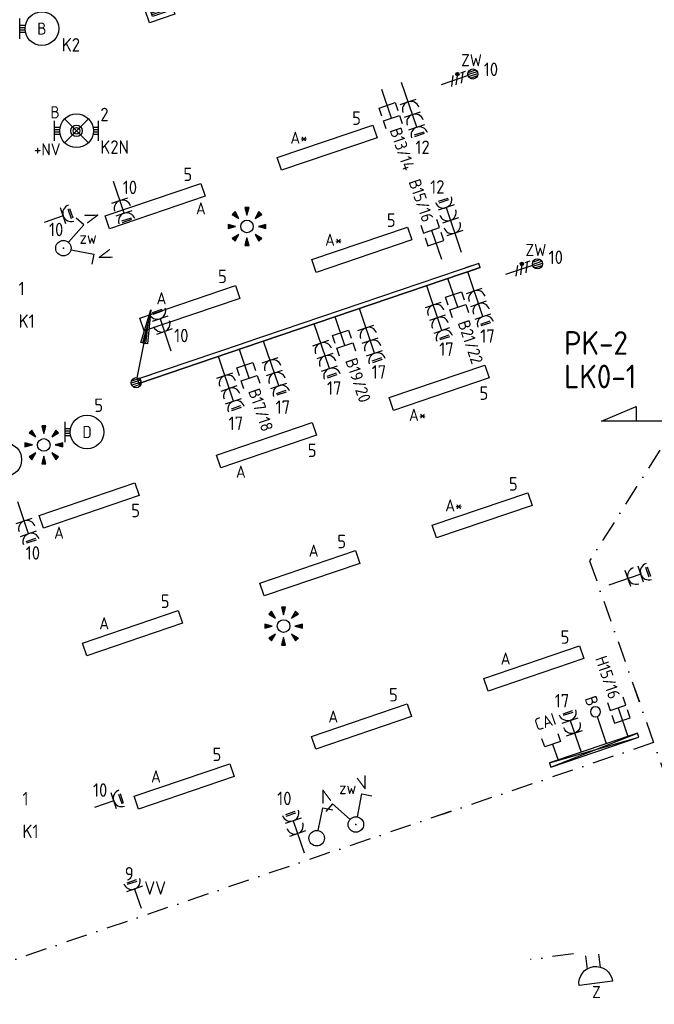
# Model space of a CAD drawing. Header units: millimetres. Extents: x 28812 to 120869, y 26747 to 104834.
# Tile 12 of 36: x 50148 to 59572, y 57326 to 71941. Entities that reach past the tile are written whole.
import ezdxf
from ezdxf.enums import TextEntityAlignment as Align

# ---------------------------------------------------------------- set-up
doc = ezdxf.new("R2010")
doc.units = ezdxf.units.MM
doc.header["$LTSCALE"] = 100
doc.linetypes.add('DASHDOT2', pattern=[12.7, 6.35, -3.175, 0, -3.175])
for name, color, linetype in [('EB62204-_ATTRIB', 2, 'Continuous'), ('EB63101-_ATTRIB', 2, 'Continuous'), ('EB63102-_ATTRIB', 2, 'Continuous'), ('EB6411--_ATTRIB', 2, 'Continuous'), ('EB6421--_ATTRIB', 2, 'Continuous'), ('EB6441--_ATTRIB', 2, 'Continuous'), ('EB6452--_ATTRIB', 2, 'Continuous'), ('EL6110--_CEN-NOODSTR', 3, 'Continuous'), ('EL61301-_KABELGOOT', 3, 'Continuous'), ('EL61303-_WANDGOOT', 3, 'Continuous'), ('EL62203-_KRACHT-WCD230', 3, 'Continuous'), ('EL62204-_KRACHT-ASP230', 3, 'Continuous'), ('EL63101-_LICHT-ARM', 3, 'Continuous'), ('EL63102-_LICHT-SCH', 3, 'Continuous'), ('EL63103-_LICHT-WCD230V', 3, 'Continuous'), ('EL63202-_NOODVRL-TXT', 3, 'Continuous'), ('EL63501-_NOODVRL-ARM', 3, 'Continuous'), ('EL6411--_DEURBEL', 3, 'Continuous'), ('EL6421--_TELEFOON', 3, 'Continuous'), ('EL6441--_DATACOM', 3, 'Continuous'), ('EL6452--_CAI', 3, 'Continuous')]:
    doc.layers.add(name, color=color, linetype=linetype)
doc.layers.add('GRENS', color=210, linetype='DASHDOT2', lineweight=30)
doc.styles.add('2_0', font='iso', dxfattribs={"height": 200})
doc.styles.add('ISO', font='iso.shx', dxfattribs={"height": 220})
doc.styles.add('NORATT', font='iso.shx')
doc.styles.add('NORDIM', font='isocp.shx')
doc.styles.get("Standard").update_dxf_attribs({"font": 'arial.ttf'})

# ---------------------------------------------------------------- blocks, each defined once
blk = doc.blocks.new('ES3G10')
for p, q in [((-3.25, -1.5), (-3.25, 1.5)), ((-3.25, 0.52), (-2.44, 0.52)), ((-3.25, 0.17), (-2.49, 0.17)), ((-3.25, -0.17), (-2.49, -0.17)), ((-3.25, -0.52), (-2.44, -0.52))]:
    blk.add_line(p, q)
blk.add_circle((0, 0), 2.5)
at = {"style": 'NORATT', "flags": 9}
blk.add_attdef('GELIJK', text='', height=1.8, dxfattribs=at).set_placement((3.5, 5), align=Align.MIDDLE_CENTER)
at = {"color": 6, "style": 'NORATT'}
for tag, flags, p in [('SCHAK', 8, (3.5, 2.75)), ('A_CODE', 8, (0, 0)), ('GROEP', 8, (-3.5, -2.75)), ('KAST', 9, (3.5, -2.75))]:
    blk.add_attdef(tag, text='', height=1.8, dxfattribs=dict(at, flags=flags)).set_placement(p, align=Align.MIDDLE)
blk = doc.blocks.new('ES652141')
for p, q in [((-2.79, 2.51), (-2.26, 1.98)), ((-2.65, 2.65), (-1.59, 1.59)), ((-2.51, 2.79), (-1.98, 2.26)), ((-0.2, 3.75), (-0.2, 3)), ((0, 3.75), (0, 2.25)), ((0.2, 3.75), (0.2, 3)), ((2.65, 2.65), (1.59, 1.59)), ((2.51, 2.79), (1.98, 2.26)), ((2.79, 2.51), (2.26, 1.98)), ((-3.75, 0.2), (-3, 0.2)), ((-3.75, 0), (-2.25, 0)), ((3.75, 0), (2.25, 0)), ((3.75, 0.2), (3, 0.2)), ((-3.75, -0.2), (-3, -0.2)), ((-2.65, -2.65), (-1.59, -1.59)), ((2.65, -2.65), (1.59, -1.59)), ((3.75, -0.2), (3, -0.2)), ((-2.79, -2.51), (-2.26, -1.98)), ((-2.51, -2.79), (-1.98, -2.26)), ((-0.2, -3.75), (-0.2, -3)), ((0, -3.75), (0, -2.25)), ((0.2, -3.75), (0.2, -3)), ((2.51, -2.79), (1.98, -2.26)), ((2.79, -2.51), (2.26, -1.98))]:
    blk.add_line(p, q)
for points in [[(-1.59, 1.59), (-2.37, 2.93), (-2.93, 2.37)], [(0, 2.25), (0.4, 3.75), (-0.4, 3.75)], [(1.59, 1.59), (2.93, 2.37), (2.37, 2.93)], [(-2.25, 0), (-3.75, 0.4), (-3.75, -0.4)], [(2.25, 0), (3.75, -0.4), (3.75, 0.4)], [(-1.59, -1.59), (-2.93, -2.37), (-2.37, -2.93)], [(1.59, -1.59), (2.37, -2.93), (2.93, -2.37)], [(0, -2.25), (-0.4, -3.75), (0.4, -3.75)]]:
    blk.add_lwpolyline(points, close=True)
blk.add_circle((0, 0), 1.25)
at = {"style": 'NORATT'}
blk.add_attdef('NUMMER', text='', height=1.8, dxfattribs=at).set_placement((0, 5), align=Align.MIDDLE)
for tag, flags, p in [('PANEEL', 9, (0, 3)), ('CODE', 9, (1, 3.5)), ('GRP', 8, (0, -5)), ('RUIMTE', 9, (0, -7.5))]:
    blk.add_attdef(tag, text='', height=1.8, dxfattribs=dict(at, flags=flags)).set_placement(p, align=Align.MIDDLE_LEFT)
at = {"style": 'NORATT', "flags": 8}
blk.add_attdef('M_CODE', text='', height=1.8, dxfattribs=at).set_placement((0, 0), align=Align.MIDDLE_CENTER)
blk = doc.blocks.new('EJ3P31')
at = {"color": 0}
blk.add_lwpolyline([(-7.5, -1), (-7.5, 1), (7.5, 1), (7.5, -1)], close=True, dxfattribs=at)
at = {"style": 'NORATT', "flags": 9}
blk.add_attdef('GELIJK', text='', height=1.8, dxfattribs=at).set_placement((3.5, 5), align=Align.MIDDLE_CENTER)
at = {"color": 0, "style": 'NORATT'}
for tag, flags, p in [('A_CODE', 8, (-3.5, 2.75)), ('SCHAK', 8, (3.5, 2.75)), ('GROEP', 8, (-3.5, -2.75)), ('KAST', 9, (3.5, -2.75))]:
    blk.add_attdef(tag, text='', height=1.8, dxfattribs=dict(at, flags=flags)).set_placement(p, align=Align.MIDDLE)
blk = doc.blocks.new('ES111352')
at = {"color": 0}
blk.add_line((0, 1.5), (0, -3), dxfattribs=at)
for points in [[(-1.25, 2.75), (-1.25, 1.5), (1.25, 1.5), (1.25, 2.75)], [(-1.25, 0.75), (-1.25, -0.5), (1.25, -0.5), (1.25, 0.75)]]:
    blk.add_lwpolyline(points, dxfattribs=at)
at = {"color": 0, "style": 'NORATT', "flags": 8}
blk.add_attdef('NUMMER1', text='', height=1.8, rotation=90, dxfattribs=at).set_placement((-1.5, 4.5), align=Align.MIDDLE_LEFT)
at = {"style": 'NORATT', "flags": 8}
blk.add_attdef('NUMMER', text='', height=1.8, rotation=90, dxfattribs=at).set_placement((1.5, 4.5), align=Align.MIDDLE_LEFT)
at = {"style": 'NORATT'}
for tag, flags, p in [('CODE', 9, (1, 3.5)), ('PANEEL', 9, (0, 3)), ('GRP', 8, (0, -5)), ('RUIMTE', 9, (0, -7.5))]:
    blk.add_attdef(tag, text='', height=1.8, dxfattribs=dict(at, flags=flags)).set_placement(p, align=Align.MIDDLE_LEFT)
at = {"style": 'NORATT', "flags": 8}
blk.add_attdef('M_CODE', text='', height=1.8, dxfattribs=at).set_placement((0, 0), align=Align.MIDDLE_CENTER)
blk = doc.blocks.new('EH100000')
at = {"linetype": 'ByBlock'}
for p, q in [((1, 0.5), (0, 0.5)), ((1, 0.5, 1), (0, 0.5, 1)), ((0, -0.5, 1), (1, -0.5, 1)), ((1, -0.5), (0, -0.5))]:
    blk.add_line(p, q, dxfattribs=at)
at = {"linetype": 'ByBlock', "invisible_edges": 15}
for points in [[(1, -0.5), (0, -0.5), (0, 0.5), (1, 0.5)], [(0, 0.5), (1, 0.5), (1, 0.5, 1), (0, 0.5, 1)], [(0, -0.5, 1), (1, -0.5, 1), (1, -0.5), (0, -0.5)]]:
    blk.add_3dface(points, dxfattribs=at)
at = {"linetype": 'ByBlock', "style": '2_0', "flags": 8}
blk.add_attdef('FUNCTIE', text='', height=0.5, dxfattribs=at).set_placement((0.5, 0), align=Align.MIDDLE)
at = {"linetype": 'ByBlock', "flags": 9}
blk.add_attdef('SCHOT', text='', height=0.5, dxfattribs=at).set_placement((0.5, 0), align=Align.MIDDLE)
blk = doc.blocks.new('WGE')
blk.add_lwpolyline([(-1, -0.5), (0, -0.5), (0, 0.5), (-1, 0.5)])
at = {"style": '2_0', "flags": 9}
for tag in ['HULPSTUK', 'SCHOT']:
    blk.add_attdef(tag, text='', height=0.5, dxfattribs=at).set_placement((0, 0), align=Align.MIDDLE)
blk = doc.blocks.new('ES3W2L')
for p, q in [((-0.75, 3.25), (0.75, 3.25)), ((-0.75, 3), (0.75, 3)), ((1.25, 2), (-1.25, 2)), ((0, 2), (0, -3)), ((1.25, 0), (-1.25, 0))]:
    blk.add_line(p, q)
for centre in [(0, 3.25), (0, 1.25)]:
    blk.add_arc(centre, 1.25, 180, 0)
at = {"style": 'NORATT'}
for tag, height, flags, p in [('GROEPI', 1.8, 9, (0, 9.5)), ('CODE', 3.5, 8, (0, 4.5)), ('M_CODE', 1.8, 9, (0, 0)), ('VERMOGENI', 1.8, 9, (0, -9.5)), ('DOELI', 1.8, 9, (0, -11.5))]:
    blk.add_attdef(tag, text='', height=height, dxfattribs=dict(at, flags=flags)).set_placement(p, align=Align.MIDDLE_CENTER)
for tag, flags, p in [('VERMOGEN', 9, (-2.5, 5)), ('GROEP', 8, (0, 5)), ('SCHAK', 8, (2.5, 5)), ('GELIJKI', 9, (5, 5)), ('GELIJK', 9, (5, 5)), ('KAST', 9, (7, 5)), ('TAL', 8, (2.5, 5))]:
    blk.add_attdef(tag, text='', height=1.8, rotation=90, dxfattribs=dict(at, flags=flags)).set_placement(p, align=Align.MIDDLE_CENTER)
at = {"style": 'NORATT', "flags": 8}
blk.add_attdef('DOEL', text='', height=1.8, rotation=90, dxfattribs=at).set_placement((-2.5, 5), align=Align.MIDDLE_LEFT)
blk = doc.blocks.new('ES3S1')
blk.add_lwpolyline([(0.58, 1), (2.31, 4), (3.61, 3.25)])
blk.add_circle((0, 0), 1.15)
at = {"style": 'NORATT'}
for tag, flags, p in [('SCHAK', 8, (3, 5.5)), ('KAST', 9, (-3, 0.5)), ('M_CODE', 9, (0, 0)), ('DOEL', 9, (-3, -2)), ('GROEP', 9, (-3, -4.5))]:
    blk.add_attdef(tag, text='', height=1.8, dxfattribs=dict(at, flags=flags)).set_placement(p, align=Align.MIDDLE_CENTER)
blk = doc.blocks.new('ES3W1L')
for p, q in [((1.25, 0), (-1.25, 0)), ((-0.75, 1.25), (0.75, 1.25)), ((-0.75, 1), (0.75, 1)), ((0, 0), (0, -3))]:
    blk.add_line(p, q)
blk.add_arc((0, 1.25), 1.25, 180, 0)
at = {"style": 'NORATT'}
for tag, flags, p in [('VERMOGEN', 9, (-2.5, 3)), ('GROEP', 8, (0, 3)), ('SCHAK', 8, (2.5, 3)), ('GELIJK', 9, (5, 3)), ('KAST', 9, (7, 3)), ('TAL', 8, (2.5, 3))]:
    blk.add_attdef(tag, text='', height=1.8, rotation=90, dxfattribs=dict(at, flags=flags)).set_placement(p, align=Align.MIDDLE_CENTER)
at = {"style": 'NORATT', "flags": 8}
blk.add_attdef('DOEL', text='', height=1.8, rotation=90, dxfattribs=at).set_placement((-2.5, 3), align=Align.MIDDLE_LEFT)
at = {"style": 'NORATT', "flags": 9}
blk.add_attdef('M_CODE', text='', height=1.8, dxfattribs=at).set_placement((0, 0), align=Align.MIDDLE_CENTER)
blk = doc.blocks.new('ES3N026')
for p, q in [((-1.5, 0.75), (-1, 0.25)), ((0.38, -0.88), (0.38, 0.87)), ((2.25, 1.25), (2.25, -1.25)), ((2.5, 1.25), (2.5, -1.25)), ((2.75, 1.25), (2.75, -1.25)), ((3, 1.25), (3, -1.25))]:
    blk.add_line(p, q)
for points in [[(4.01, 2.01), (4.01, -1.98), (-3.99, -1.98), (-3.99, 2.01)], [(3.25, -1.25), (2, -1.25), (2, 1.25), (3.25, 1.25)], [(0.38, -0.88), (1.12, -0.13), (-0.37, -0.13)]]:
    blk.add_lwpolyline(points, close=True)
for points in [[(-0.75, 1.5), (-2.5, -0.25), (-3.5, -0.25)], [(-1.25, 1), (-2.25, 1), (-2.75, 0.5)], [(-2, 0.25), (-1.25, -0.5), (-1.25, -1.5)]]:
    blk.add_lwpolyline(points)
at = {"style": 'NORATT'}
for tag, height, flags, p in [('GROEPI', 1.8, 9, (0, 9.5)), ('CODE', 3.5, 8, (0, 4.5)), ('A_CODE', 1.8, 8, (-3.5, 3.5)), ('NUMMER', 1.8, 8, (3.5, 3.5)), ('SCHAK', 1.8, 8, (3.5, 2.75)), ('M_CODE', 1.8, 9, (0, 0)), ('GROEP', 1.8, 8, (-3.5, -3.5)), ('KAST', 1.8, 9, (3.5, -3.5)), ('VERMOGEN', 1.8, 9, (0, -5.5)), ('DOEL', 1.8, 9, (0, -7.5)), ('VERMOGENI', 1.8, 9, (0, -9.5)), ('DOELI', 1.8, 9, (0, -11.5))]:
    blk.add_attdef(tag, text='', height=height, dxfattribs=dict(at, flags=flags)).set_placement(p, align=Align.MIDDLE_CENTER)
at = {"style": 'NORATT', "flags": 9}
for tag in ['GELIJKI', 'TAL']:
    blk.add_attdef(tag, text='', height=1.8, rotation=90, dxfattribs=at).set_placement((5, 3.76), align=Align.MIDDLE_CENTER)
blk = doc.blocks.new('ES3W3L')
at = {"color": 2}
for p, q in [((-0.75, 5.25), (0.75, 5.25)), ((-0.75, 5), (0.75, 5))]:
    blk.add_line(p, q, dxfattribs=at)
at = {"color": 0}
for p, q in [((1.25, 4), (-1.25, 4)), ((0, 4), (0, -3)), ((1.25, 2), (-1.25, 2)), ((1.25, 0), (-1.25, 0))]:
    blk.add_line(p, q, dxfattribs=at)
for centre in [(0, 5.25), (0, 3.25), (0, 1.25)]:
    blk.add_arc(centre, 1.25, 180, 0, dxfattribs=at)
at = {"style": 'NORATT'}
for tag, flags, p in [('VERMOGEN', 9, (-2.5, 7)), ('GROEP', 8, (0, 7)), ('SCHAK', 8, (2.5, 7)), ('GELIJK', 9, (5, 7)), ('TAL', 8, (2.5, 7)), ('KAST', 9, (7, 7))]:
    blk.add_attdef(tag, text='', height=1.8, rotation=90, dxfattribs=dict(at, flags=flags)).set_placement(p, align=Align.MIDDLE_CENTER)
at = {"style": 'NORATT', "flags": 8}
blk.add_attdef('DOEL', text='', height=1.8, rotation=90, dxfattribs=at).set_placement((-2.5, 7), align=Align.MIDDLE_LEFT)
at = {"style": 'NORATT', "flags": 9}
blk.add_attdef('M_CODE', text='', height=1.8, dxfattribs=at).set_placement((0, 0), align=Align.MIDDLE_CENTER)
blk = doc.blocks.new('ES111309')
at = {"color": 0}
blk.add_line((0, -0.5), (0, -3), dxfattribs=at)
blk.add_lwpolyline([(-1.25, 0.75), (-1.25, -0.5), (1.25, -0.5), (1.25, 0.75)], dxfattribs=at)
at = {"color": 0, "style": 'NORATT', "flags": 8}
for tag, p in [('NUMMER', (0, 6)), ('CODE', (0, 3))]:
    blk.add_attdef(tag, text='', height=1.8, dxfattribs=at).set_placement(p, align=Align.MIDDLE)
at = {"style": 'NORATT'}
for tag, flags, p in [('PANEEL', 9, (0, 3)), ('GRP', 8, (0, -5)), ('RUIMTE', 9, (0, -7.5))]:
    blk.add_attdef(tag, text='', height=1.8, dxfattribs=dict(at, flags=flags)).set_placement(p, align=Align.MIDDLE_LEFT)
at = {"style": 'NORATT', "flags": 8}
blk.add_attdef('M_CODE', text='', height=1.8, dxfattribs=at).set_placement((0, 0), align=Align.MIDDLE_CENTER)
blk = doc.blocks.new('ES4X4')
at = {"color": 0}
blk.add_line((0, 1.25), (0, -3), dxfattribs=at)
blk.add_circle((0, 2), 0.75, dxfattribs=at)
at = {"color": 0, "style": 'NORATT', "flags": 8}
for tag, p in [('NUMMER', (0, 3.5)), ('CODE', (-2.75, -1.25))]:
    blk.add_attdef(tag, text='', height=1.8, rotation=90, dxfattribs=at).set_placement(p, align=Align.MIDDLE_LEFT)
at = {"style": 'NORATT', "flags": 9}
for tag, p in [('M_CODE', (0, 0)), ('PANEEL', (0, -2.5)), ('GRP', (0, -5)), ('MERK', (0, -7.5)), ('AANGEP', (0, -10)), ('INSTAL', (0, -12.5)), ('TYPE', (0, -17.5))]:
    blk.add_attdef(tag, text='', height=1.8, dxfattribs=at).set_placement(p, align=Align.MIDDLE_CENTER)
blk.add_attdef('RUIMTE', text='', height=1.8, dxfattribs=at).set_placement((0, -7.5), align=Align.MIDDLE_LEFT)
blk = doc.blocks.new('ES3X5')
at = {"color": 0}
for p, q in [((-0.45, 1.4), (-0.45, 2.6)), ((-0.15, 1.27), (-0.15, 2.73)), ((0.15, 1.27), (0.15, 2.73)), ((0.45, 1.4), (0.45, 2.6)), ((0, 1.25), (0, -3))]:
    blk.add_line(p, q, dxfattribs=at)
at = {"color": 1}
for p, q in [((-0.88, -0.38), (-0.88, 0.01)), ((-0.78, -0.42), (-0.78, 0.06)), ((-0.73, 1.04), (-0.73, 0.3)), ((-0.73, 0.67), (0.73, -0.07)), ((-0.69, -0.42), (-0.69, 0.06)), ((-0.59, -0.38), (-0.59, 0.01)), ((-0.73, -0.18), (0.73, -0.92)), ((-0.73, -0.88), (0.73, -1.62))]:
    blk.add_line(p, q, dxfattribs=at)
at = {"color": 0}
blk.add_circle((0, 2), 0.75, dxfattribs=at)
at = {"color": 1}
blk.add_circle((-0.73, -0.18), 0.245, dxfattribs=at)
at = {"style": 'NORATT'}
for tag, flags, p in [('VERMOGEN', 9, (-2.5, 4.5)), ('GROEP', 8, (0, 4.5)), ('SCHAK', 8, (2.5, 4.5)), ('KAST', 9, (7, 4.5)), ('DOEL', 8, (-2.5, 1))]:
    blk.add_attdef(tag, text='', height=1.8, rotation=90, dxfattribs=dict(at, flags=flags)).set_placement(p, align=Align.MIDDLE_LEFT)
for tag, flags, p in [('GELIJK', 9, (5, 4.5)), ('TAL', 8, (2.5, 4.5))]:
    blk.add_attdef(tag, text='', height=1.8, rotation=90, dxfattribs=dict(at, flags=flags)).set_placement(p, align=Align.MIDDLE_CENTER)
at = {"style": 'NORATT', "flags": 9}
blk.add_attdef('M_CODE', text='', height=1.8, dxfattribs=at).set_placement((0, 0), align=Align.MIDDLE_CENTER)
blk = doc.blocks.new('ES3SZ')
at = {"color": 0}
for points in [[(-0.58, 1), (-2.31, 4), (-3.61, 3.25)], [(0.58, 1), (2.31, 4), (3.61, 3.25)]]:
    blk.add_lwpolyline(points, dxfattribs=at)
blk.add_circle((0, 0), 1.15, dxfattribs=at)
blk.add_point((0, 0), dxfattribs=at)
blk.add_point((0, 0), dxfattribs=at)
at = {"color": 2, "style": 'ISO'}
blk.add_text('V', height=2, rotation=180, dxfattribs=at).set_placement((-3, 5.5), align=Align.MIDDLE_CENTER)
blk.add_text('V', height=2, dxfattribs=at).set_placement((3, 5.5), align=Align.MIDDLE_CENTER)
at = {"style": 'NORATT'}
for tag, flags, p in [('SCHAK', 8, (3, 5.5)), ('KAST', 9, (-3, 0.5)), ('M_CODE', 8, (0, 0)), ('DOEL', 9, (-3, -2)), ('GROEP', 9, (-3, -4.5))]:
    blk.add_attdef(tag, text='', height=1.8, dxfattribs=dict(at, flags=flags)).set_placement(p, align=Align.MIDDLE_CENTER)
for tag, flags, p in [('CODE', 9, (1, 3.5)), ('PANEEL', 9, (0, 3)), ('GRP', 8, (0, -5)), ('RUIMTE', 9, (0, -7.5))]:
    blk.add_attdef(tag, text='', height=1.8, dxfattribs=dict(at, flags=flags)).set_placement(p, align=Align.MIDDLE_LEFT)
blk = doc.blocks.new('ES111201')
at = {"color": 0}
for p, q in [((0.38, 0.65), (5.5, 9.53)), ((0.73, 0.15), (-0.73, 0.15)), ((0.6, 0.45), (-0.6, 0.45)), ((0.73, -0.15), (-0.73, -0.15)), ((0.6, -0.45), (-0.6, -0.45))]:
    blk.add_line(p, q, dxfattribs=at)
for points in [[(2.57, 5.45), (5.5, 9.53), (3.43, 4.95)], [(3.22, 5.07), (4.63, 8.01), (2.78, 5.32)]]:
    blk.add_lwpolyline(points, close=True, dxfattribs=at)
blk.add_circle((0, 0), 0.75, dxfattribs=at)
at = {"style": 'NORATT', "flags": 9}
for tag in ['GELIJKI', 'TAL']:
    blk.add_attdef(tag, text='', height=1.8, rotation=90, dxfattribs=at).set_placement((5, 11.28), align=Align.MIDDLE_CENTER)
at = {"style": 'NORATT'}
for tag, height, flags, p in [('GROEPI', 1.8, 9, (0, 9.5)), ('GROEP', 1.8, 8, (0, 7.5)), ('CODE', 3.5, 8, (0, 4.5)), ('M_CODE', 1.8, 8, (0, 0)), ('KAST', 1.8, 9, (0, -3.5)), ('VERMOGEN', 1.8, 9, (0, -5.5)), ('DOEL', 1.8, 9, (0, -7.5)), ('VERMOGENI', 1.8, 9, (0, -9.5)), ('DOELI', 1.8, 9, (0, -11.5))]:
    blk.add_attdef(tag, text='', height=height, dxfattribs=dict(at, flags=flags)).set_placement(p, align=Align.MIDDLE_CENTER)
blk = doc.blocks.new('EJ3T01')
at = {"color": 0}
for p, q in [((-3.25, -1.5), (-3.25, 1.5)), ((-1.77, 1.77), (1.77, -1.77)), ((1.77, 1.77), (-1.77, -1.77)), ((3.25, -1.5), (3.25, 1.5)), ((-3.25, 0.52), (-2.44, 0.52)), ((-3.25, 0.17), (-2.49, 0.17)), ((2.44, 0.52), (3.25, 0.52)), ((2.49, 0.17), (3.25, 0.17)), ((-3.25, -0.17), (-2.49, -0.17)), ((-3.25, -0.52), (-2.44, -0.52)), ((2.44, -0.52), (3.25, -0.52)), ((2.49, -0.17), (3.25, -0.17))]:
    blk.add_line(p, q, dxfattribs=at)
blk.add_lwpolyline([(1.77, -1.77), (1.75, -1.75)], dxfattribs=at)
for radius in [2.5, 0.85, 0.5]:
    blk.add_circle((0, 0), radius, dxfattribs=at)
at = {"style": 'NORATT', "flags": 9}
blk.add_attdef('GELIJK', text='', height=1.8, dxfattribs=at).set_placement((3.5, 5), align=Align.MIDDLE_CENTER)
at = {"color": 0, "style": 'NORATT'}
for tag, flags, p in [('A_CODE', 8, (-3.5, 2.75)), ('SCHAK', 8, (3.5, 2.75)), ('GROEP', 8, (-3.5, -2.75)), ('KAST', 9, (3.5, -2.75))]:
    blk.add_attdef(tag, text='', height=1.8, dxfattribs=dict(at, flags=flags)).set_placement(p, align=Align.MIDDLE)
blk = doc.blocks.new('ES081010')
at = {"color": 0}
for p, q in [((-1, 0), (-1, -2)), ((1, -2), (1, 0))]:
    blk.add_line(p, q, dxfattribs=at)
blk.add_lwpolyline([(-2.5, 2.25), (2.5, 2.25, -1)], format="xyb", close=True, dxfattribs=at)
at = {"color": 0, "style": 'NORATT', "flags": 8}
for tag, p in [('NUMMER', (0, 6.75)), ('SCHAK', (0, 4))]:
    blk.add_attdef(tag, text='', height=1.8, dxfattribs=at).set_placement(p, align=Align.MIDDLE)
at = {"style": 'NORATT'}
for tag, flags, p in [('CODE', 9, (1, 3.5)), ('PANEEL', 9, (0, 3)), ('GRP', 8, (0, -5)), ('RUIMTE', 9, (0, -7.5))]:
    blk.add_attdef(tag, text='', height=1.8, dxfattribs=dict(at, flags=flags)).set_placement(p, align=Align.MIDDLE_LEFT)
at = {"style": 'NORATT', "flags": 8}
blk.add_attdef('M_CODE', text='', height=1.8, dxfattribs=at).set_placement((0, 0), align=Align.MIDDLE_CENTER)

msp = doc.modelspace()

# ---------------------------------------------------------------- linework, layer by layer
at = {"layer": 'EL61303-_WANDGOOT'}
for p, q in [((59324, 61351), (58013, 60910, -15750)), ((58013, 60910, -15750), (59344, 61289)), ((58033, 60848, -15750), (59324, 61351)), ((58033, 60848, -15750), (59344, 61289)), ((59344, 61289), (59324, 61351)), ((58013, 60910, -15750), (58033, 60848, -15750))]:
    msp.add_line(p, q, dxfattribs=at)
at = {"layer": 'GRENS', "ltscale": 0.5}
for p, q in [((59995, 66088, -16800), (58611, 63910, -16800)), ((58611, 63910, -16800), (60685, 58019, -16800)), ((58611, 63910, -16800), (60644, 58137, -16800)), ((59561, 61211, -16800), (46782, 56873, -16800)), ((59561, 61211, -16800), (52745, 58897, -16800)), ((58372, 58076, -16800), (57732, 57990, -16800))]:
    msp.add_line(p, q, dxfattribs=at)
at = {"layer": 'GRENS', "linetype": 'Continuous', "ltscale": 0.1, "elevation": -16800}
msp.add_lwpolyline([(60549, 65982), (60549, 66198), (61065, 65980), (58786, 65980), (59303, 66198), (59303, 65982)], dxfattribs=at)

# ---------------------------------------------------------------- block references
at = {"layer": 'EL6110--_CEN-NOODSTR', "xscale": 100, "yscale": 100, "zscale": 100, "rotation": 198.7500000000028}
msp.add_blockref('ES3W2L', (50216, 64501, -16800), dxfattribs=at)
at = {"layer": 'EL61301-_KABELGOOT', "xscale": 100.0000000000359, "yscale": 100.0000000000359, "zscale": 100.0000000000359, "rotation": 18.74999999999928}
msp.add_blockref('ES111201', (51879, 66553, -16000), dxfattribs=at)
at = {"layer": 'EL61303-_WANDGOOT', "yscale": 65, "zscale": 210}
for name, p, xscale, rotation in [('EH100000', (53474, 67104, -210), 3700, 18.75000000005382), ('WGE', (56977, 68294, -210), 210, 18.75000000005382), ('EH100000', (51909, 66573, -16000), 1653, 18.74999999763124), ('WGE', (51909, 66573, -16000), 210, 198.7499999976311)]:
    msp.add_blockref(name, p, dxfattribs=dict(at, xscale=xscale, rotation=rotation))
at = {"layer": 'EL62204-_KRACHT-ASP230'}
ref = msp.add_blockref('ES3X5', (56689, 71071, -16800), dxfattribs=dict(at, xscale=100, yscale=100, zscale=100, rotation=288.7499999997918))
ref.add_attrib('DOEL', 'ZW', dxfattribs={"layer": 'EB62204-_ATTRIB', "color": 1, "height": 180, "style": 'NORATT', "flags": 8}).set_placement((56704, 71340, -16800), align=Align.MIDDLE_LEFT)
ref = msp.add_blockref('ES3X5', (57646, 68254, -16800), dxfattribs=dict(at, xscale=100, yscale=100, zscale=100, rotation=288.7499999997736))
ref.add_attrib('DOEL', 'ZW', dxfattribs={"layer": 'EB62204-_ATTRIB', "color": 1, "height": 180, "style": 'NORATT', "flags": 8}).set_placement((57660, 68523, -16800), align=Align.MIDDLE_LEFT)
at = {"layer": 'EL63101-_LICHT-ARM'}
ref = msp.add_blockref('ES3G10', (50477, 71809, -14400), dxfattribs=dict(at, xscale=100, yscale=100, zscale=100))
ref.add_attrib('A_CODE', 'B', dxfattribs={"layer": 'EB63101-_ATTRIB', "color": 1, "height": 180, "style": 'NORATT', "flags": 8}).set_placement((50477, 71809, -14400), align=Align.MIDDLE)
ref = msp.add_blockref('EJ3P31', (54715, 70041), dxfattribs=dict(at, xscale=100.0000000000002, yscale=100.0000000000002, zscale=100.0000000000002, rotation=18.70000000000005))
ref.add_attrib('A_CODE', 'A*', dxfattribs={"layer": 'EB63101-_ATTRIB', "color": 1, "height": 180, "style": 'NORATT', "flags": 8}).set_placement((54295, 70189), align=Align.MIDDLE)
ref = msp.add_blockref('EJ3P31', (52158, 69174), dxfattribs=dict(at, xscale=99.99999999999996, yscale=99.99999999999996, zscale=99.99999999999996, rotation=18.69999999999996))
ref.add_attrib('A_CODE', 'A', dxfattribs={"layer": 'EB63101-_ATTRIB', "color": 1, "height": 180, "style": 'NORATT', "flags": 8}).set_placement((52838, 69140), align=Align.MIDDLE)
at = {"layer": 'EL63101-_LICHT-ARM', "xscale": 75, "yscale": 75, "zscale": 75}
for p in [(53523, 68872, -16800), (50506, 65629), (54067, 62940)]:
    msp.add_blockref('ES652141', p, dxfattribs=at)
at = {"layer": 'EL63101-_LICHT-ARM'}
ref = msp.add_blockref('EJ3P31', (55230, 68526), dxfattribs=dict(at, xscale=100.0000000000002, yscale=100.0000000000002, zscale=100.0000000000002, rotation=18.7))
ref.add_attrib('A_CODE', 'A*', dxfattribs={"layer": 'EB63101-_ATTRIB', "color": 1, "height": 180, "style": 'NORATT', "flags": 8}).set_placement((54810, 68674), align=Align.MIDDLE)
ref = msp.add_blockref('EJ3P31', (52673, 67659), dxfattribs=dict(at, xscale=99.99999999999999, yscale=99.99999999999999, zscale=99.99999999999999, rotation=18.7))
ref.add_attrib('A_CODE', 'A', dxfattribs={"layer": 'EB63101-_ATTRIB', "color": 1, "height": 180, "style": 'NORATT', "flags": 8}).set_placement((52253, 67807), align=Align.MIDDLE)
ref = msp.add_blockref('EJ3P31', (56375, 66479), dxfattribs=dict(at, xscale=99.99999999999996, yscale=99.99999999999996, zscale=99.99999999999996, rotation=18.79999999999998))
ref.add_attrib('A_CODE', 'A*', dxfattribs={"layer": 'EB63101-_ATTRIB', "color": 1, "height": 180, "style": 'NORATT', "flags": 8}).set_placement((56056, 66076), align=Align.MIDDLE)
ref = msp.add_blockref('ES3G10', (51148, 65821), dxfattribs=dict(at, xscale=100, yscale=100, zscale=100))
ref.add_attrib('A_CODE', 'D', dxfattribs={"layer": 'EB63101-_ATTRIB', "color": 1, "height": 180, "style": 'NORATT', "flags": 8}).set_placement((51148, 65821), align=Align.MIDDLE)
ref = msp.add_blockref('EJ3P31', (53814, 65625), dxfattribs=dict(at, xscale=99.99999999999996, yscale=99.99999999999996, zscale=99.99999999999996, rotation=18.80000000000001))
ref.add_attrib('A_CODE', 'A', dxfattribs={"layer": 'EB63101-_ATTRIB', "color": 1, "height": 180, "style": 'NORATT', "flags": 8}).set_placement((53432, 65232), align=Align.MIDDLE)
ref = msp.add_blockref('ES3G10', (49927, 65410), dxfattribs=dict(at, xscale=100, yscale=100, zscale=100))
ref.add_attrib('A_CODE', 'D', dxfattribs={"layer": 'EB63101-_ATTRIB', "color": 1, "height": 180, "style": 'NORATT', "flags": 8}).set_placement((49927, 65410), align=Align.MIDDLE)
ref = msp.add_blockref('EJ3P31', (51181, 64729), dxfattribs=dict(at, xscale=100.0000000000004, yscale=100.0000000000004, zscale=100.0000000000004, rotation=18.79999999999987))
ref.add_attrib('A_CODE', 'A', dxfattribs={"layer": 'EB63101-_ATTRIB', "color": 1, "height": 180, "style": 'NORATT', "flags": 8}).set_placement((50732, 64325), align=Align.MIDDLE)
ref = msp.add_blockref('EJ3P31', (57015, 64584), dxfattribs=dict(at, xscale=100, yscale=100, zscale=100, rotation=18.80000000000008))
ref.add_attrib('A_CODE', 'A*', dxfattribs={"layer": 'EB63101-_ATTRIB', "color": 1, "height": 180, "style": 'NORATT', "flags": 8}).set_placement((56595, 64731), align=Align.MIDDLE)
ref = msp.add_blockref('EJ3P31', (54456, 63724), dxfattribs=dict(at, xscale=100, yscale=100, zscale=100, rotation=18.80000000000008))
ref.add_attrib('A_CODE', 'A', dxfattribs={"layer": 'EB63101-_ATTRIB', "color": 1, "height": 180, "style": 'NORATT', "flags": 8}).set_placement((54513, 64060), align=Align.MIDDLE)
ref = msp.add_blockref('EJ3P31', (51822, 62834), dxfattribs=dict(at, xscale=100.0000000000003, yscale=100.0000000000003, zscale=100.0000000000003, rotation=18.79999999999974))
ref.add_attrib('A_CODE', 'A', dxfattribs={"layer": 'EB63101-_ATTRIB', "color": 1, "height": 180, "style": 'NORATT', "flags": 8}).set_placement((51402, 62982), align=Align.MIDDLE)
ref = msp.add_blockref('EJ3P31', (57783, 62310), dxfattribs=dict(at, xscale=99.99999999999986, yscale=99.99999999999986, zscale=99.99999999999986, rotation=18.79999999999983))
ref.add_attrib('A_CODE', 'A', dxfattribs={"layer": 'EB63101-_ATTRIB', "color": 1, "height": 180, "style": 'NORATT', "flags": 8}).set_placement((57363, 62458), align=Align.MIDDLE)
ref = msp.add_blockref('EJ3P31', (55223, 61450), dxfattribs=dict(at, xscale=99.99999999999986, yscale=99.99999999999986, zscale=99.99999999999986, rotation=18.79999999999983))
ref.add_attrib('A_CODE', 'A', dxfattribs={"layer": 'EB63101-_ATTRIB', "color": 1, "height": 180, "style": 'NORATT', "flags": 8}).set_placement((54804, 61597), align=Align.MIDDLE)
ref = msp.add_blockref('EJ3P31', (52591, 60561), dxfattribs=dict(at, xscale=100.0000000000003, yscale=100.0000000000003, zscale=100.0000000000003, rotation=18.79999999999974))
ref.add_attrib('A_CODE', 'A', dxfattribs={"layer": 'EB63101-_ATTRIB', "color": 1, "height": 180, "style": 'NORATT', "flags": 8}).set_placement((52171, 60708), align=Align.MIDDLE)
at = {"layer": 'EL63102-_LICHT-SCH'}
ref = msp.add_blockref('ES3SZ', (50797, 68550, -15600), dxfattribs=dict(at, xscale=100, yscale=100, zscale=100, rotation=288.7499999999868))
ref.add_attrib('SCHAK', 'zw', dxfattribs={"layer": 'EB63102-_ATTRIB', "color": 1, "height": 180, "style": 'NORATT', "flags": 8}).set_placement((51164, 68704, -15600), align=Align.MIDDLE_CENTER)
ref = msp.add_blockref('ES3SZ', (55140, 59995, -15600), dxfattribs=dict(at, xscale=100, yscale=100, zscale=100, rotation=18.7500000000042))
ref.add_attrib('SCHAK', 'zw', dxfattribs={"layer": 'EB63102-_ATTRIB', "color": 1, "height": 180, "style": 'NORATT', "flags": 8}).set_placement((55019, 60535, -15600), align=Align.MIDDLE_CENTER)
at = {"layer": 'EL63102-_LICHT-SCH', "xscale": 100, "yscale": 100, "zscale": 100, "rotation": 18.75000000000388}
msp.add_blockref('ES3S1', (54558, 59791, -16800), dxfattribs=at)
at = {"layer": 'EL63103-_LICHT-WCD230V'}
for name, p, xscale, yscale, zscale, rotation in [('ES3W3L', (55915, 70723), 100, 100, 100, 198.7499999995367), ('ES3W2L', (51635, 69257), 100, 100, 100, 198.7499999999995), ('ES3W3L', (56608, 68773, -450), 100, 100, 100, 18.75000000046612), ('ES3W1L', (50793, 69029), 99.99999999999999, 99.99999999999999, 99.99999999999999, 288.7499999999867), ('ES3W3L', (56899, 67916, -450), 100, 100, 100, 198.7499999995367), ('ES3W3L', (56290, 67709), 100, 100, 100, 198.7499999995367), ('ES3W3L', (55289, 67369), 100, 100, 100, 198.7499999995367), ('ES3W2L', (52296, 67311), 100, 100, 100, 18.7500000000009), ('ES3W3L', (54618, 67142, -450), 100, 100, 100, 198.7499999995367), ('ES3W3L', (53867, 66887, -210), 99.9999999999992, 99.9999999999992, 99.9999999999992, 198.7499999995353), ('ES3W3L', (53196, 66659, -660), 99.9999999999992, 99.9999999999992, 99.9999999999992, 198.7499999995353), ('ES3W2L', (59181, 63646), 99.9999999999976, 99.9999999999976, 99.9999999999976, 288.7499999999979), ('ES3W2L', (58387, 61351, -15750), -100.0000000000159, 100.0000000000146, 100, 18.75417681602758), ('ES3W1L', (51544, 60344, -15750), 100, 100, 100, 288.7499999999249), ('ES3W2L', (54274, 59859, -15000), 100.0000000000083, 100.0000000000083, 100.0000000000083, 18.75000000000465), ('ES3W1L', (51853, 59037, -15750), 100.0000000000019, 100.0000000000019, 100.0000000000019, 18.75000000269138)]:
    msp.add_blockref(name, p, dxfattribs=dict(at, xscale=xscale, yscale=yscale, zscale=zscale, rotation=rotation))
at = {"layer": 'EL63202-_NOODVRL-TXT', "xscale": 100.0000000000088, "yscale": 100.0000000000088, "zscale": 100.0000000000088, "rotation": 288.7500000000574}
msp.add_blockref('ES3N026', (52132, 72338, -14200), dxfattribs=at)
at = {"layer": 'EL63501-_NOODVRL-ARM'}
ref = msp.add_blockref('EJ3T01', (50992, 70292, 2400), dxfattribs=dict(at, xscale=100, yscale=100, zscale=100))
ref.add_attrib('A_CODE', 'B', dxfattribs={"layer": '0', "color": 1, "height": 180, "style": 'NORATT', "flags": 8}).set_placement((50673, 70567, 2400), align=Align.MIDDLE)
ref.add_attrib('GROEP', '+NV', dxfattribs={"layer": '0', "color": 1, "height": 180, "style": 'NORATT', "flags": 8}).set_placement((50557, 70017, 2400), align=Align.MIDDLE)
at = {"layer": 'EL6411--_DEURBEL'}
ref = msp.add_blockref('ES081010', (58673, 57861, -11800), dxfattribs=dict(at, xscale=100, yscale=100, zscale=100, rotation=187.5089594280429))
ref.add_attrib('M_CODE', 'Z', dxfattribs={"layer": 'EB6411--_ATTRIB', "color": 1, "height": 180, "style": 'NORATT', "flags": 8}).set_placement((58713, 57507, -11800), align=Align.MIDDLE_CENTER)
at = {"layer": 'EL6421--_TELEFOON'}
ref = msp.add_blockref('ES4X4', (58762, 61479), dxfattribs=dict(at, xscale=-100.0000000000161, yscale=100.0000000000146, zscale=100, rotation=18.80417681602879))
ref.add_attrib('NUMMER', 'B', dxfattribs={"layer": 'EB6421--_ATTRIB', "color": 1, "height": 180, "rotation": 288.8042, "style": 'NORATT', "flags": 8}).set_placement((58620, 61895), align=Align.MIDDLE_LEFT)
at = {"layer": 'EL6441--_DATACOM'}
ref = msp.add_blockref('ES111352', (55620, 70623), dxfattribs=dict(at, xscale=-99.99999999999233, yscale=100, zscale=100, rotation=198.7499999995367))
ref.add_attrib('NUMMER1', 'B13/14', dxfattribs={"layer": 'EB6441--_ATTRIB', "color": 1, "height": 180, "rotation": 288.75, "style": 'NORATT', "flags": 8}).set_placement((55934, 69714), align=Align.MIDDLE_RIGHT)
ref = msp.add_blockref('ES111352', (56313, 68673, -450), dxfattribs=dict(at, xscale=99.99999999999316, yscale=99.99999999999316, zscale=99.99999999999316, rotation=18.75000000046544))
ref.add_attrib('NUMMER1', 'B15/16', dxfattribs={"layer": 'EB6441--_ATTRIB', "color": 1, "height": 180, "rotation": 288.75, "style": 'NORATT', "flags": 8}).set_placement((56215, 68949, -450), align=Align.MIDDLE_RIGHT)
ref = msp.add_blockref('ES111352', (56604, 67816, -450), dxfattribs=dict(at, xscale=-99.99999999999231, yscale=100, zscale=100, rotation=198.7499999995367))
ref.add_attrib('NUMMER1', 'B21/22', dxfattribs={"layer": 'EB6441--_ATTRIB', "color": 1, "height": 180, "rotation": 288.75, "style": 'NORATT', "flags": 8}).set_placement((56949, 66841, -450), align=Align.MIDDLE_RIGHT)
ref = msp.add_blockref('ES111352', (54928, 67247, -450), dxfattribs=dict(at, xscale=-99.99999999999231, yscale=100, zscale=100, rotation=198.7499999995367))
ref.add_attrib('NUMMER1', 'B19/20', dxfattribs={"layer": 'EB6441--_ATTRIB', "color": 1, "height": 180, "rotation": 288.75, "style": 'NORATT', "flags": 8}).set_placement((55282, 66270, -450), align=Align.MIDDLE_RIGHT)
ref = msp.add_blockref('ES111352', (53506, 66764, -660), dxfattribs=dict(at, xscale=-99.99999999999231, yscale=100, zscale=100, rotation=198.7499999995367))
ref.add_attrib('NUMMER1', 'B17/18', dxfattribs={"layer": 'EB6441--_ATTRIB', "color": 1, "height": 180, "rotation": 288.75, "style": 'NORATT', "flags": 8}).set_placement((53833, 65840, -660), align=Align.MIDDLE_RIGHT)
ref = msp.add_blockref('ES111352', (59081, 61586, -1752), dxfattribs=dict(at, xscale=100.000000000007, yscale=100.000000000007, zscale=100.000000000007, rotation=18.74999999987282))
ref.add_attrib('NUMMER1', 'H15/16', dxfattribs={"layer": 'EB6441--_ATTRIB', "color": 1, "height": 180, "rotation": 288.75, "style": 'NORATT', "flags": 8}).set_placement((58986, 61870, -1752), align=Align.MIDDLE_RIGHT)
at = {"layer": 'EL6452--_CAI'}
ref = msp.add_blockref('ES111309', (58046, 61236, -16500), dxfattribs=dict(at, xscale=-100.0000000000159, yscale=100.0000000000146, zscale=100, rotation=18.75417681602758))
ref.add_attrib('CODE', 'CAI', dxfattribs={"layer": 'EB6452--_ATTRIB', "color": 1, "height": 180, "rotation": 18.7542, "style": 'NORATT', "flags": 8}).set_placement((57950, 61520, -16500), align=Align.MIDDLE)

# ---------------------------------------------------------------- texts
at = {"layer": 'EL62203-_KRACHT-WCD230', "color": 7, "style": 'NORDIM'}
for s, p in [('10', (57039, 71105, -33400)), ('12', (56024, 69948, -35430)), ('10', (51678, 69352, -33400)), ('12', (56243, 69359, -35430)), ('10', (50583, 68727, -33400)), ('10', (58002, 68315, -33400)), ('10', (52441, 67153, -17650)), ('17', (56987, 67147, -35430)), ('17', (56377, 66951, -35430)), ('17', (55374, 66613, -35430)), ('17', (54710, 66374, -35430)), ('17', (53947, 66090, -35430)), ('17', (53250, 65851, -35430)), ('10', (50237, 63926, -33400)), ('17', (58093, 61732, -51180)), ('10', (51236, 60406, -33400)), ('10', (53971, 60282, -33400)), ('9', (51708, 59163, -16600))]:
    msp.add_text(s, height=200, dxfattribs=at).set_placement(p)
at = {"layer": 'EL62203-_KRACHT-WCD230', "color": 1, "style": 'NORDIM'}
msp.add_text('VV', height=200, dxfattribs=at).set_placement((51998, 58951, -16600))
at = {"layer": 'EL63101-_LICHT-ARM', "color": 1, "style": 'NORDIM'}
for s, p in [('K2', (50773, 71468, -16800)), ('2', (51345, 70434)), ('5', (55084, 70380, -17580)), ('K2N', (51345, 69950)), ('5', (52579, 69546, -17580)), ('5', (55599, 68865, -17580)), ('5', (53094, 68031, -17580)), ('1', (50132, 67851, -16800)), ('K1', (50132, 67367, -16800)), ('5', (56975, 66298, -17580)), ('5', (51256, 66118, -31780)), ('5', (54425, 65449, -17580)), ('5', (57412, 64951, -17580)), ('5', (51804, 64556, -17580)), ('5', (54864, 64095, -17580)), ('5', (52242, 63209, -17580)), ('5', (58180, 62677, -2600)), ('5', (55632, 61821, -17580)), ('5', (53011, 60936, -17580)), ('1', (50189, 60278, -16800)), ('K1', (50189, 59794, -16800))]:
    msp.add_text(s, height=200, dxfattribs=at).set_placement(p)
at = {"layer": 'GRENS', "style": 'NORATT'}
for s, p in [('PK-2', (58232, 66968, -16800)), ('LK0-1', (58232, 66470, -16800))]:
    msp.add_text(s, height=350, dxfattribs=at).set_placement(p)

doc.saveas('drawing.dxf')
